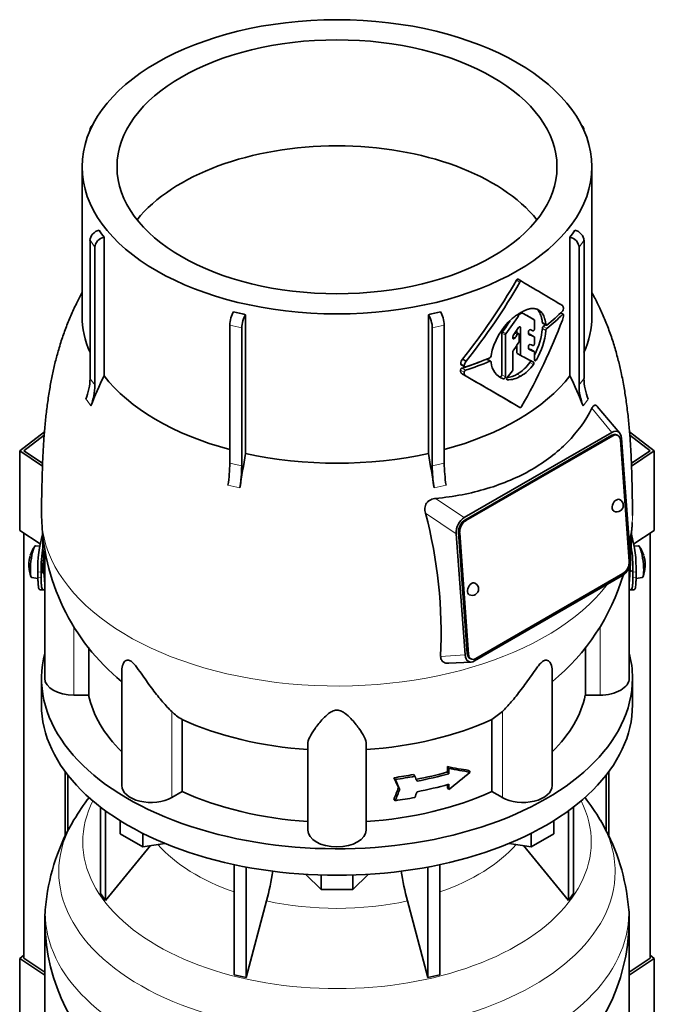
# Model space of a CAD drawing. Header units: millimetres. Extents: x 150 to 758, y -474 to 1143.
# Tile 5 of 12: x 563 to 758, y -221 to 82. Entities that reach past the tile are written whole.
import ezdxf

# ---------------------------------------------------------------- set-up
doc = ezdxf.new("R2010")
doc.units = ezdxf.units.MM
for name, color, linetype in [('LOW_134-1', 7, 'Continuous'), ('M5X8_UNI7687', 7, 'Continuous'), ('VSI134_DIFFUSORE', 7, 'Continuous'), ('VSI134_TERMINALE', 7, 'Continuous'), ('VSI134_TESTATA', 7, 'Continuous')]:
    doc.layers.add(name, color=color, linetype=linetype)

# ---------------------------------------------------------------- blocks, each defined once
blk = doc.blocks.new('SE4')
at = {"layer": 'LOW_134-1', "color": 7, "linetype": 'Continuous', "lineweight": 35}
for p, q in [((563.9, -207.15), (563.9, -76.16)), ((756.75, -207.15), (756.75, -76.16)), ((576.64, -149.68), (576.64, -169.48)), ((577.4, -150.67), (577.4, -167.91)), ((743.25, -150.67), (743.25, -167.91)), ((744, -149.68), (744, -169.47))]:
    blk.add_line(p, q, dxfattribs=at)
at = {"layer": 'M5X8_UNI7687', "color": 7, "linetype": 'Continuous', "lineweight": 35}
for p, q in [((568.82, -80.14), (567.51, -80.02)), ((753.14, -80.02), (751.84, -80.14)), ((569.54, -87.75), (570.1, -87.82)), ((750.55, -87.82), (751.11, -87.75)), ((566.31, -89.8), (568.23, -90.1)), ((752.41, -90.1), (754.34, -89.8))]:
    blk.add_line(p, q, dxfattribs=at)
for centre, start, end in [((575.42, -85.96), 144.9873, 163.3043), ((745.23, -85.96), 16.6957, 35.0127), ((575.42, -85.96), 166.4722, 175.0433), ((745.23, -85.96), 6.0302, 13.5278), ((575.42, -85.96), 182.7249, 201.02), ((745.23, -85.96), 338.98, 357.2751)]:
    blk.add_arc(centre, 10, start, end, dxfattribs=at)
for centre, major_axis, ratio, start_param, end_param in [((566.91, -84.91), (0.6, 4.89), 0.169759, 0.004788, 3.136805), ((753.74, -84.91), (0.6, -4.89), 0.169759, 0.004788, 3.136805), ((575.44, -85.87), (9.78, -2.08), 0.810411, 3.076577, 3.120069), ((745.21, -85.87), (-9.78, -2.08), 0.810411, 3.163117, 3.206609), ((745.24, -86.08), (-9.94, -1.06), 0.589949, 3.053564, 3.168123), ((573.9, -83.96), (-7.36, -5.62), 0.747167, 5.690056, 5.839748), ((575.41, -86.08), (9.94, -1.06), 0.589949, 3.152961, 3.229621), ((746.75, -83.96), (7.36, -5.62), 0.747167, 0.443437, 0.593129)]:
    blk.add_ellipse(centre, major_axis=major_axis, ratio=ratio, start_param=start_param, end_param=end_param, dxfattribs=at)
at = {"layer": 'VSI134_DIFFUSORE', "color": 7, "linetype": 'Continuous', "lineweight": 35}
for p, q in [((569.32, -120.87), (569.32, -129.03)), ((751.32, -129.03), (751.32, -120.87)), ((587.5, -160.54), (587.5, -187.21)), ((733.15, -160.54), (733.15, -187.21)), ((589.03, -161.68), (589.03, -189.35)), ((731.62, -161.68), (731.62, -189.35)), ((593.57, -168.79), (593.57, -164.74)), ((727.08, -168.79), (727.08, -164.74)), ((600.51, -172.8), (593.57, -168.79)), ((600.51, -172.8), (600.51, -168.63)), ((720.14, -172.8), (720.14, -168.63)), ((727.08, -168.79), (720.14, -172.8)), ((589.03, -189.35), (602.89, -172.43)), ((607.33, -171.75), (600.51, -172.8)), ((720.14, -172.8), (713.32, -171.75)), ((717.76, -172.43), (731.62, -189.35)), ((628.63, -178.28), (628.63, -212.21)), ((692.02, -178.28), (692.02, -212.21)), ((632.32, -179.02), (632.32, -213.09)), ((655.42, -185.93), (650.77, -181.28)), ((655.42, -185.93), (655.42, -181.5)), ((669.88, -181.28), (665.23, -185.93)), ((665.23, -185.93), (665.23, -181.5)), ((688.33, -179.02), (688.33, -213.09)), ((587.5, -187.21), (589.03, -189.35)), ((665.23, -185.93), (655.42, -185.93)), ((731.62, -189.35), (733.15, -187.21)), ((632.32, -213.09), (638.6, -189.48)), ((682.05, -189.48), (688.33, -213.09)), ((570.32, -196.21), (570.32, -239.26)), ((750.32, -239.26), (750.32, -196.21)), ((628.63, -212.21), (632.32, -213.09)), ((688.33, -213.09), (692.02, -212.21))]:
    blk.add_line(p, q, dxfattribs=at)
for centre, radius, start, end in [((639.27, -200.19), 69.78, 142.2923, 149.2585), ((681.33, -200.26), 69.87, 30.6889, 37.7037), ((633.57, -197.04), 63.28, 149.0823, 173.3828), ((687.33, -196.89), 62.99, 6.4985, 30.8284), ((548.75, -165.16), 93.08, 344.857, 350.692), ((770.58, -165.37), 91.75, 189.3615, 195.2315), ((608.03, -195.29), 37.7, 171.5502, 181.4406), ((712.6, -195.05), 37.71, 358.2339, 8.0869), ((631.65, -194.98), 61.32, 181.1712, 232.0908), ((688.97, -195), 61.33, 307.9533, 358.8642)]:
    blk.add_arc(centre, radius, start, end, dxfattribs=at)
for centre, major_axis, start_param, end_param in [((660.32, -120.87), (91, 0), 2.993207, 6.283185), ((660.32, -120.87), (91, 0), 0, 0.148386), ((660.32, -129.03), (-91, 0), 0, 3.141593)]:
    blk.add_ellipse(centre, major_axis=major_axis, ratio=0.57735, start_param=start_param, end_param=end_param, dxfattribs=at)
at = {"layer": 'VSI134_DIFFUSORE', "color": 4, "linetype": 'Continuous', "lineweight": 9}
for centre, major_axis, start_param, end_param in [((660.32, -171.29), (-78.3, 0), 0, 3.425204), ((660.32, -171.29), (-78.3, 0), 5.999574, 6.283185), ((660.32, -180.49), (85.67, 0), 2.813468, 6.283185), ((660.32, -180.49), (85.67, 0), 0, 0.327057), ((660.32, -156.18), (-61.63, 0), 0.463231, 1.030574), ((660.32, -156.18), (61.63, 0), 5.252612, 5.819954), ((660.32, -193.24), (-89.83, 0), 0, 3.208812), ((660.32, -193.24), (-89.83, 0), 6.215923, 6.283185), ((660.32, -156.18), (-61.63, 0), 1.210556, 1.931037)]:
    blk.add_ellipse(centre, major_axis=major_axis, ratio=0.57735, start_param=start_param, end_param=end_param, dxfattribs=at)
at = {"layer": 'VSI134_TERMINALE', "color": 7, "linetype": 'Continuous', "lineweight": 35}
for p, q in [((562.61, -50.81), (570.23, -44.98)), ((750.42, -44.98), (758.04, -50.81)), ((570.15, -45.99), (563.9, -50.79)), ((756.75, -50.79), (750.49, -45.99)), ((569.62, -55.47), (562.61, -50.81)), ((562.61, -75.31), (562.61, -50.81)), ((563.9, -50.79), (569.65, -54.61)), ((750.99, -54.61), (756.75, -50.79)), ((758.04, -50.81), (751.02, -55.47)), ((758.04, -75.31), (758.04, -50.81)), ((568.9, -79.49), (562.61, -75.31)), ((758.04, -75.31), (751.72, -79.5)), ((568.22, -89.74), (568.22, -88.11)), ((569.21, -89.82), (569.21, -88.19)), ((751.43, -89.82), (751.43, -88.19)), ((752.42, -89.74), (752.42, -88.11)), ((568.83, -93.57), (569.82, -93.65)), ((750.83, -93.65), (751.82, -93.57)), ((563.9, -206.19), (562.61, -207.17)), ((758.04, -207.17), (756.75, -206.19)), ((562.61, -207.17), (570.32, -212.3)), ((562.61, -207.17), (562.61, -234.73)), ((570.32, -211.42), (563.9, -207.15)), ((756.75, -207.15), (750.32, -211.42)), ((750.32, -212.3), (758.04, -207.17)), ((758.04, -207.17), (758.04, -234.73))]:
    blk.add_line(p, q, dxfattribs=at)
at = {"layer": 'VSI134_TERMINALE', "color": 4, "linetype": 'Continuous', "lineweight": 9}
for p, q in [((568.22, -88.11), (569.21, -88.19)), ((569.21, -89.82), (568.22, -89.74)), ((570.11, -88.04), (569.71, -88)), ((750.93, -88), (750.54, -88.04)), ((751.43, -88.19), (752.42, -88.11)), ((752.42, -89.74), (751.43, -89.82))]:
    blk.add_line(p, q, dxfattribs=at)
at = {"layer": 'VSI134_TERMINALE', "color": 7, "linetype": 'Continuous', "lineweight": 35}
for centre, radius, start, end in [((605.27, -86.76), 37.07, 163.6863, 182.0785), ((713.81, -86.97), 38.63, 358.3189, 15.7425), ((607.65, -87.05), 38.45, 169.9524, 181.7029), ((714.56, -86.83), 36.9, 357.8966, 10.16)]:
    blk.add_arc(centre, radius, start, end, dxfattribs=at)
for points, knots in [([(569.93, -84.39), (569.9, -84.61), (569.86, -84.84), (569.73, -85.84), (569.68, -86.66), (569.68, -87.94), (569.73, -88.4), (569.85, -88.56), (569.87, -88.58), (569.9, -88.58)], [0.1732105, 0.1732105, 0.1732105, 0.1732105, 0.25, 0.25, 0.5, 0.5, 0.75, 0.75, 0.80182, 0.80182, 0.80182, 0.80182]), ([(568.82, -93.57), (568.75, -93.57), (568.68, -93.52), (568.56, -93.33), (568.5, -93.18), (568.42, -92.86), (568.4, -92.73), (568.36, -92.47), (568.32, -92.18), (568.29, -91.84), (568.27, -91.48), (568.26, -91.29), (568.23, -90.67), (568.22, -90.23), (568.22, -89.74)], [0.3962895, 0.3962895, 0.3962895, 0.3962895, 0.5, 0.5, 0.625, 0.625, 0.6875, 0.6875, 0.75, 0.8125, 0.8125, 0.875, 0.875, 1, 1, 1, 1]), ([(569.21, -89.82), (569.21, -90.31), (569.22, -90.75), (569.25, -91.36), (569.26, -91.55), (569.28, -91.91), (569.29, -92.09), (569.34, -92.56), (569.39, -92.82), (569.49, -93.25), (569.55, -93.41), (569.69, -93.62), (569.77, -93.66), (569.9, -93.65), (569.95, -93.63), (570.05, -93.56), (570.15, -93.46), (570.26, -93.32), (570.31, -93.23)], [0, 0, 0, 0, 0.125, 0.125, 0.1875, 0.1875, 0.25, 0.25, 0.375, 0.375, 0.5, 0.5, 0.625, 0.625, 0.6875, 0.6875, 0.75, 0.8096651, 0.8096651, 0.8096651, 0.8096651]), ([(750.33, -93.23), (750.39, -93.31), (750.44, -93.39), (750.6, -93.57), (750.7, -93.64), (750.88, -93.66), (750.96, -93.62), (751.1, -93.41), (751.16, -93.26), (751.24, -92.94), (751.26, -92.81), (751.3, -92.55), (751.34, -92.26), (751.37, -91.92), (751.39, -91.56), (751.4, -91.37), (751.43, -90.75), (751.43, -90.31), (751.43, -89.82)], [0.189779, 0.189779, 0.189779, 0.189779, 0.25, 0.25, 0.375, 0.375, 0.5, 0.5, 0.625, 0.625, 0.6875, 0.6875, 0.75, 0.8125, 0.8125, 0.875, 0.875, 1, 1, 1, 1]), ([(752.42, -89.74), (752.42, -90.23), (752.42, -90.67), (752.39, -91.28), (752.38, -91.47), (752.36, -91.83), (752.34, -92.01), (752.29, -92.48), (752.25, -92.74), (752.15, -93.17), (752.09, -93.33), (751.96, -93.52), (751.9, -93.57), (751.82, -93.57)], [0, 0, 0, 0, 0.125, 0.125, 0.1875, 0.1875, 0.25, 0.25, 0.375, 0.375, 0.5, 0.5, 0.6059848, 0.6059848, 0.6059848, 0.6059848])]:
    blk.add_open_spline(points, degree=3, knots=knots, dxfattribs=at)
at = {"layer": 'VSI134_TESTATA', "color": 7, "linetype": 'Continuous', "lineweight": 35}
for p, q in [((585.21, 49.87), (584.6, 49.02)), ((736.05, 49.02), (735.44, 49.87)), ((584.26, 47.94), (584.26, 47.92)), ((736.39, 47.92), (736.39, 47.94)), ((581.82, 36.71), (581.82, -9.29)), ((738.82, -9.29), (738.82, 36.71)), ((584.26, -28.49), (584.26, 14.06)), ((588.59, 15.04), (588.59, -27.7)), ((732.06, -27.7), (732.06, 15.04)), ((736.39, 14.06), (736.39, -28.49)), ((585.79, 11.93), (585.79, -30.62)), ((734.85, -30.62), (734.85, 11.93)), ((717.14, 1.46), (716.08, 2.07)), ((632.14, -8.85), (632.14, -51.59)), ((688.51, -51.59), (688.51, -8.85)), ((730.01, -8.66), (729.27, -8.23)), ((627.29, -54.58), (627.29, -12.03)), ((693.36, -12.03), (693.36, -54.58)), ((721.09, -10.41), (720.03, -9.79)), ((721.19, -13.12), (721.19, -10.63)), ((723.65, -11.47), (724.73, -12.09)), ((630.98, -12.92), (630.98, -55.46)), ((689.66, -55.46), (689.66, -12.92)), ((711.12, -14.51), (711.12, -27.37)), ((712.19, -27.99), (712.19, -15.13)), ((716.29, -14.76), (715.32, -14.2)), ((715.75, -13.56), (715.75, -14.45)), ((716.4, -17.1), (716.4, -14.99)), ((716.81, -21.22), (716.81, -12.81)), ((719.29, -14.7), (719.29, -14.12)), ((721.09, -15.65), (720.03, -15.03)), ((714.49, -16.04), (714.49, -15.62)), ((721.19, -17.68), (721.19, -15.87)), ((714.49, -25.76), (714.49, -20.22)), ((715.75, -18.24), (715.75, -20.61)), ((715.85, -20.84), (716.91, -21.45)), ((719.29, -19.24), (719.29, -18.67)), ((721.09, -20.22), (720.03, -19.61)), ((721.19, -22.82), (721.19, -20.45)), ((698.97, -22.54), (700.07, -23.18)), ((707.64, -23.22), (706.56, -22.6)), ((707.76, -21.43), (707.76, -21.62)), ((707.76, -23.44), (707.76, -23.61)), ((698.54, -24.28), (699.64, -24.91)), ((698.98, -27.15), (700.08, -27.79)), ((747.38, -45.31), (740.48, -37.1)), ((699.49, -71.38), (745, -45.1)), ((744.94, -46.02), (699.68, -72.14)), ((745.29, -46.18), (700.03, -72.31)), ((746.76, -46.02), (746.41, -45.85)), ((750.31, -84.86), (747.6, -47.51)), ((747.95, -46.94), (750.66, -84.29)), ((699.75, -113.68), (697.04, -76.34)), ((697.75, -75.92), (700.46, -113.27)), ((698.1, -76.08), (700.81, -113.44)), ((570.32, -81.69), (570.32, -120.87)), ((750.32, -120.87), (750.32, -86.53)), ((748.21, -89.25), (702.7, -115.52)), ((703.12, -114.76), (748.37, -88.63)), ((583.85, -126.07), (583.85, -111.36)), ((736.8, -111.3), (736.8, -126.07)), ((701.29, -114.75), (701.64, -114.92)), ((694.79, -116.26), (701.62, -115.87)), ((594.05, -118.43), (594.05, -153.94)), ((726.6, -153.94), (726.6, -118.42)), ((583.85, -126.07), (579.32, -126.07)), ((741.32, -126.07), (736.8, -126.07)), ((711.24, -131.1), (708.03, -133.57)), ((612.61, -155.76), (612.61, -133.57)), ((708.03, -133.57), (708.03, -155.76)), ((651.32, -167.63), (651.32, -141.12)), ((669.32, -167.63), (669.32, -141.12)), ((694.35, -149.73), (694.35, -148.09)), ((694.35, -148.09), (694.73, -148.63)), ((694.73, -148.63), (694.73, -150.26)), ((677.85, -151.5), (678.24, -152.04)), ((683.92, -150.53), (684.3, -151.07)), ((694.35, -149.73), (694.73, -150.26)), ((700.95, -149.25), (701.34, -149.79)), ((679.28, -154.57), (679.67, -155.11)), ((694.35, -154.63), (694.35, -153.64)), ((694.35, -154.63), (694.73, -155.16)), ((694.73, -153.53), (694.73, -155.16)), ((612.61, -155.76), (609.41, -157.61)), ((711.24, -157.61), (708.03, -155.76)), ((677.85, -158.03), (678.24, -158.58))]:
    blk.add_line(p, q, dxfattribs=at)
at = {"layer": 'VSI134_TESTATA', "color": 4, "linetype": 'Continuous', "lineweight": 9}
for p, q in [((585.79, 11.93), (584.26, 14.06)), ((736.39, 14.06), (734.85, 11.93)), ((716.64, 1.17), (715.58, 1.78)), ((716.35, -8.95), (716.05, -8.77)), ((716.58, -8.72), (716.32, -8.58)), ((717.19, -8.37), (716.93, -8.22)), ((717.44, -8.34), (717.09, -8.14)), ((729.83, -8.72), (729.16, -8.34)), ((630.98, -12.92), (627.29, -12.03)), ((693.36, -12.03), (689.66, -12.92)), ((721.09, -10.41), (720.03, -9.79)), ((724.64, -11.92), (723.57, -11.3)), ((712.19, -15.13), (711.12, -14.51)), ((712.32, -14.74), (711.26, -14.13)), ((715.81, -15), (715.08, -14.57)), ((716.46, -12.61), (716.81, -12.81)), ((721.08, -15.64), (720.01, -15.02)), ((724.64, -13.68), (723.57, -13.06)), ((724.94, -13.08), (723.86, -12.46)), ((714.49, -15.7), (715.09, -16.05)), ((716.81, -21.22), (715.75, -20.61)), ((721.08, -20.22), (720.02, -19.6)), ((699.51, -24.62), (698.41, -23.98)), ((707.35, -23.22), (706.29, -22.61)), ((719.75, -23.57), (720.81, -24.19)), ((721.19, -22.48), (721.71, -22.78)), ((699.47, -26.55), (698.37, -25.92)), ((699.92, -25.99), (698.82, -25.35)), ((715.83, -27.15), (716.89, -27.77)), ((710.5, -27.99), (711.57, -28.61)), ((711.12, -27.37), (712.19, -27.99)), ((712.6, -28.81), (712.73, -28.88)), ((583.34, -35.32), (582.96, -34.83)), ((583.34, -35.32), (584.49, -36.96)), ((736.53, -36.39), (736.15, -36.96)), ((736.53, -36.39), (737.69, -34.83)), ((738.78, -37.69), (745, -45.1)), ((745.29, -46.18), (744.94, -46.02)), ((627.66, -61.54), (626.75, -61.36)), ((627.66, -61.54), (630.44, -62.24)), ((691.12, -61.98), (690.2, -62.24)), ((691.12, -61.98), (693.9, -61.36)), ((699.49, -71.38), (690.69, -65.46)), ((697.04, -76.34), (687.56, -69.96)), ((700.03, -72.31), (699.68, -72.14)), ((698.1, -76.08), (697.75, -75.92)), ((570.26, -90.73), (570.32, -90.74)), ((750.32, -90.74), (750.39, -90.73)), ((579.32, -126.07), (579.32, -104.93)), ((741.32, -126.07), (741.32, -104.93)), ((692.23, -114.11), (699.75, -113.68)), ((700.81, -113.44), (700.46, -113.27)), ((609.41, -157.61), (609.41, -131.1)), ((711.24, -157.61), (711.24, -131.1))]:
    blk.add_line(p, q, dxfattribs=at)
at = {"layer": 'VSI134_TESTATA', "color": 7, "linetype": 'Continuous', "lineweight": 35}
for centre, radius, start, end in [((619.22, 38.63), 38.66, 213.7109, 217.6034), ((701.43, 38.63), 38.66, 322.3966, 326.2891), ((549.12, 97.64), 192.09, 321.2685, 330.0618), ((546.97, 98.87), 195.79, 321.4403, 330.0659), ((729.63, -6.21), 0.189, 48.4238, 58.9517), ((657.71, 106.22), 117.87, 255.627, 257.474), ((662.94, 106.22), 117.87, 282.526, 284.373), ((716.94, -9.32), 0.701, 121.3426, 147.4783), ((717.34, -8.57), 0.25, 66.4547, 125.8549), ((724.23, -8.51), 5.86, 340.0202, 355.9303), ((729.03, -7), 1.05, 319.4362, 2.2381), ((727.74, -25.27), 20.34, 131.4374, 169.1268), ((711.8, -14.54), 0.683, 142.6702, 177.4199), ((712.87, -15.16), 0.685, 142.728, 177.4247), ((701.75, -11.09), 21.91, 332.7074, 354.8481), ((702.88, -11.7), 21.85, 329.5363, 354.8235), ((724.49, -13.15), 0.93, 132.5622, 174.2913), ((725.56, -13.77), 0.927, 132.3786, 174.2656), ((715.2, -15.65), 0.71, 144.7473, 177.5843), ((715.65, -17.07), 0.742, 324.5379, 357.5626), ((715.21, -20.25), 0.719, 143.3889, 177.4377), ((701.14, -24.21), 2.74, 142.4032, 175.1746), ((702.27, -24.86), 2.77, 142.6885, 175.0994), ((707.06, -21.54), 0.701, 294.3064, 353.4391), ((713.49, -23.2), 5.74, 184.0787, 250.4321), ((709.5, -16.31), 12.56, 300.2581, 324.6507), ((710.56, -16.9), 12.58, 300.2436, 324.5986), ((699.01, -25.97), 0.65, 107.3621, 174.8958), ((700.12, -26.61), 0.652, 107.6582, 174.966), ((712.03, -21.3), 6.98, 274.5485, 302.9777), ((713.76, -25.72), 0.729, 320.6246, 357.2202), ((567.29, -28.31), 16.97, 337.4174, 359.3951), ((785.98, -120.48), 218.11, 154.8225, 157.4837), ((-423.26, -1971.4), 2244.89, 59.51557, 59.98783), ((-423.78, -1974.73), 2248.03, 59.51593, 60.00441), ((713.11, -21.97), 6.92, 266.8484, 303.1454), ((534.67, -120.48), 218.11, 22.5163, 25.1775), ((753.35, -28.31), 16.97, 180.6049, 202.5826), ((568.82, -30.44), 16.97, 337.4174, 359.3951), ((751.82, -30.44), 16.97, 180.6049, 202.5826), ((580.17, -54.25), 47.12, 351.3197, 359.5934), ((1258.66, -156.84), 635.3, 170.4635, 171.43609), ((61.99, -156.84), 635.3, 8.56391, 9.5365), ((740.48, -54.25), 47.12, 180.4066, 188.6803), ((583.86, -55.13), 47.12, 351.3197, 359.5934), ((736.78, -55.13), 47.12, 180.4066, 188.6803), ((746.48, -67.61), 2, 0, 64.5303), ((746.48, -67.61), 2, 244.5303, 0), ((636.74, -69.77), 67.4, 180.8107, 230.6257), ((547.51, -107.11), 144.9, 357.233, 14.8561), ((683.85, -69.71), 67.47, 350.3009, 357.3029), ((683.85, -69.71), 67.47, 309.3848, 343.5098), ((701.93, -93.33), 2, 244.5303, 0), ((701.93, -93.33), 2, 0, 64.5303), ((621.07, -119.28), 16.6, 225.4083, 239.3884)]:
    blk.add_arc(centre, radius, start, end, dxfattribs=at)
at = {"layer": 'VSI134_TESTATA', "color": 4, "linetype": 'Continuous', "lineweight": 9}
for centre, radius, start, end in [((555.48, -50.75), 36.39, 33.5892, 37.725), ((765.17, -50.75), 36.39, 142.275, 146.4108), ((618.52, -99.42), 45.69, 74.1676, 78.9335), ((702.13, -99.42), 45.69, 101.0665, 105.8324)]:
    blk.add_arc(centre, radius, start, end, dxfattribs=at)
at = {"layer": 'VSI134_TESTATA', "color": 7, "linetype": 'Continuous', "lineweight": 35}
for major_axis in [(78.5, 0), (67.74, 0)]:
    blk.add_ellipse((660.32, 36.71), major_axis=major_axis, ratio=0.57735, dxfattribs=at)
for centre, major_axis, ratio, start_param, end_param in [((587.03, 47.28), (2.44, -1.75), 0.754344, 2.912261, 3.637652), ((733.61, 47.28), (-2.44, -1.75), 0.754344, 2.645534, 3.370925), ((660.32, 4.05), (67.74, 0), 0.57735, 0.430765, 2.710827), ((587.03, 14.72), (-2.44, -1.75), 0.754344, 4.207836, 5.787126), ((733.61, 14.72), (-2.44, 1.75), 0.754344, 3.637652, 5.216942), ((588.56, 12.59), (2.44, 1.75), 0.754344, 1.066243, 2.645534), ((732.08, 12.59), (2.44, -1.75), 0.754344, 0.496059, 2.075349), ((660.32, 34.26), (80, -46.83), 0.005973, 0.523921, 0.784455), ((628.44, -10.43), (-0.7, -2.92), 0.31246, 3.786362, 5.365653), ((632.13, -11.32), (0.7, 2.92), 0.31246, 0.64477, 2.22406), ((688.52, -11.32), (0.7, -2.92), 0.31246, 0.917533, 2.496823), ((692.21, -10.43), (-0.7, 2.92), 0.31246, 4.059125, 5.638416), ((660.32, 24.53), (-59.79, -84.34), 0.630164, 1.551795, 1.620079), ((660.32, 24.12), (80, 0), 0.57735, -0.790935, -0.780102), ((660.32, 24.62), (78.5, -44.84), 0.004672, -0.75927, -0.703933), ((660.32, 24.62), (80, -45.69), 0.004672, -0.773039, -0.705414), ((660.32, 15.19), (80, 0), 0.57735, -0.630598, -0.518021), ((660.32, 14.16), (80, -0.05), 0.576906, -0.63021, -0.517581), ((660.32, -9.29), (78.5, 0), 0.57735, 3.141593, 3.391494), ((660.32, 24.53), (58.67, 82.76), 0.630164, 4.691898, 4.733091), ((660.32, -4.93), (56.38, 99), 0.573353, 4.713426, 4.974273), ((660.32, 14.16), (78.5, -0.05), 0.576906, -0.627228, -0.613459), ((660.32, -9.29), (-78.5, 0), 0.57735, 2.891692, 3.141593), ((619.53, 44.41), (84.79, 108.49), 0.813815, 4.796406, 4.817449), ((624.9, 39.7), (86.01, 97.61), 0.811036, -1.433588, -1.423742), ((618.21, 43.12), (122.16, -64.34), 0.054855, -0.567828, -0.557381), ((617.39, 43.59), (124.51, -65.57), 0.054855, -0.582253, -0.558494), ((617.44, 45.22), (124.46, -65.52), 0.055137, -0.576041, -0.56471), ((625.72, 36.07), (86.16, 95.92), 0.810489, -1.432045, -1.409969), ((615.97, 41.58), (125.98, -67.1), 0.048322, -0.576058, -0.564869), ((616.41, 39.67), (124.01, -66.26), 0.046433, -0.567944, -0.557578), ((615.57, 40.16), (126.4, -67.54), 0.046433, -0.582298, -0.558682), ((660.32, 14.15), (78.5, 0), 0.57735, -1.058237, -0.967486), ((660.32, 14.15), (80, 0), 0.57735, -1.052994, -0.942461), ((660.32, 15.19), (80, 0), 0.57735, -1.05245, -0.942461), ((660.32, 11.22), (79.99, -43.94), 0.021828, -0.772923, -0.700364), ((635.48, 24.15), (87.22, 75.16), 0.800393, -1.357861, -1.335212), ((660.32, -9.29), (-78.5, 0), 0.57735, 0.41818, 1.136418), ((660.32, -9.29), (78.5, 0), 0.57735, 5.146767, 5.865006), ((745.1, -48.81), (-1.7, -3.94), 0.585917, 2.297572, 3.808941), ((745.12, -48.56), (-1.29, -2.71), 0.625473, 3.141593, 3.879379), ((745.47, -48.73), (-1.29, -2.71), 0.625473, 2.308583, 3.879379), ((660.32, -9.29), (-78.5, 0), 0.57735, 1.203578, 1.938015), ((746.48, -67.61), (0.86, 1.81), 0.625473, 0, 3.141593), ((699.93, -74.89), (-1.52, -3.76), 0.658311, 3.841252, 5.352621), ((699.87, -74.69), (1.29, 2.71), 0.625473, 0.737787, 2.308583), ((700.22, -74.86), (1.29, 2.71), 0.625473, 0.737787, 2.308583), ((660.32, -116.51), (-27.25, 225.93), 0.384309, 1.348605, 1.410262), ((660.32, -116.51), (27.25, 225.93), 0.384309, -1.410262, -1.346211), ((747.78, -85.73), (1.52, 3.76), 0.658311, 3.841252, 5.35262), ((748.19, -86.08), (-1.29, -2.71), 0.625473, 0.737787, 2.308583), ((701.93, -93.33), (0.86, 1.81), 0.625473, 0, 3.141593), ((702.61, -111.81), (1.7, 3.94), 0.585917, 2.297573, 3.808941), ((702.58, -112.05), (1.29, 2.71), 0.625473, 2.308583, 3.141593), ((702.93, -112.21), (1.29, 2.71), 0.625473, 2.308583, 3.879379), ((579.32, -120.87), (9, 0), 0.57735, 3.141593, 4.712389), ((741.32, -120.87), (-9, 0), 0.57735, 1.570796, 3.141593), ((660.32, -120.87), (-77, 0), 0.57735, 0.117151, 0.534109), ((660.32, -120.87), (77, 0), 0.57735, 5.749077, 6.166034), ((660.32, -98.67), (-77, 0), 0.57735, 0.902549, 1.453645), ((660.32, -98.67), (77, 0), 0.57735, 4.82954, 5.380636), ((660.32, -106.04), (76.01, -35.64), 0.345529, -0.95251, -0.854431), ((660.32, -106.04), (77, -36.1), 0.345529, -0.953344, -0.85654), ((660.32, -108.21), (77, 0), 0.57735, -1.341157, -1.259355), ((445.46, 163.41), (312, -556.34), 0.096151, 0.909542, 0.916225), ((660.32, -108.21), (78, 0), 0.57735, -1.339048, -1.258311), ((436.92, 189.18), (323.67, -577.15), 0.09615, 0.884303, 0.887521), ((660.32, -109.85), (77, 0), 0.57735, -1.249874, -1.113116), ((660.32, -109.85), (78, 0), 0.57735, -1.248952, -1.113951), ((660.32, -116.92), (72.18, 51.03), 0.579238, 4.780548, 4.877352), ((603.05, -153.94), (9, 0), 0.57735, 3.141593, 5.497787), ((445.47, 211.86), (-52.46, -635.69), 0.491081, 0.99085, 0.997533), ((442.48, 167.56), (316.31, -564.02), 0.096151, 0.908896, 0.915487), ((660.32, -113.11), (78, 0), 0.57735, -1.248952, -1.113951), ((717.6, -153.94), (-9, 0), 0.57735, 0.785398, 3.141593), ((660.32, -120.87), (-77, 0), 0.57735, 0.902549, 1.453645), ((660.32, -120.87), (77, 0), 0.57735, 4.82954, 5.380636), ((442.48, 216.04), (-53.18, -644.47), 0.491081, 0.991587, 0.998179), ((660.32, -114.75), (78, 0), 0.57735, -1.339048, -1.258311), ((436.89, 210.6), (-54.41, -659.53), 0.49109, 1.019542, 1.02276), ((660.32, -167.63), (9, 0), 0.57735, 3.141593, 6.283185)]:
    blk.add_ellipse(centre, major_axis=major_axis, ratio=ratio, start_param=start_param, end_param=end_param, dxfattribs=at)
at = {"layer": 'VSI134_TESTATA', "color": 4, "linetype": 'Continuous', "lineweight": 9}
for start_param, end_param in [(0.00005, 2.726381), (2.988518, 3.141269)]:
    blk.add_ellipse((660.32, -70.72), major_axis=(-91, 0), ratio=0.57735, start_param=start_param, end_param=end_param, dxfattribs=at)
at = {"layer": 'VSI134_TESTATA', "color": 7, "linetype": 'Continuous', "lineweight": 35}
for points, knots in [([(715.58, 1.78), (715.65, 1.89), (715.74, 1.99), (715.92, 2.1), (716.02, 2.11), (716.08, 2.07)], [0, 0, 0, 0, 0.5, 0.5, 1, 1, 1, 1]), ([(717.14, 1.46), (717.08, 1.5), (716.98, 1.49), (716.8, 1.38), (716.71, 1.28), (716.64, 1.17)], [0, 0, 0, 0, 0.5, 0.5, 1, 1, 1, 1]), ([(581.82, -2.03), (581.8, -2.07), (581.36, -2.9), (580.31, -4.94), (578.74, -8.23), (577.14, -12.03), (575.7, -15.98), (574.47, -19.93), (573.44, -23.86), (572.57, -27.73), (571.8, -31.85), (571.15, -36.15), (570.61, -40.64), (570.19, -45.15), (569.87, -49.84), (569.65, -54.31), (569.52, -58.48), (569.44, -62.19), (569.38, -65.17), (569.34, -67.91), (569.32, -69.68), (569.32, -70.6), (569.32, -70.72)], [0.115928, 0.115928, 0.115928, 0.115928, 0.1177981, 0.1496888, 0.1981921, 0.247684, 0.2965955, 0.3478549, 0.3948148, 0.4415072, 0.4904176, 0.5462186, 0.6004319, 0.6583857, 0.7170843, 0.7821142, 0.8330426, 0.8820715, 0.9336056, 0.9635346, 0.9957486, 1, 1, 1, 1]), ([(751.32, -70.74), (751.32, -70.09), (751.32, -68.73), (751.29, -66.49), (751.25, -64.25), (751.2, -61.49), (751.12, -58.12), (750.98, -53.97), (750.76, -49.61), (750.45, -45.11), (750.02, -40.46), (749.47, -35.9), (748.75, -31.26), (747.93, -27), (746.95, -22.8), (745.84, -18.76), (744.49, -14.64), (742.96, -10.68), (741.31, -6.94), (739.91, -4.1), (739.08, -2.5), (738.83, -2.03)], [0, 0, 0, 0, 0.0222759, 0.0553196, 0.0868163, 0.1206928, 0.1723291, 0.2247942, 0.2840285, 0.3426563, 0.3991578, 0.4601086, 0.5129674, 0.5705514, 0.6165686, 0.6679017, 0.7195537, 0.7707318, 0.8193974, 0.8648021, 0.883953, 0.883953, 0.883953, 0.883953]), ([(729.76, -6.07), (729.78, -6.08), (729.81, -6.11), (729.85, -6.17), (729.89, -6.23), (729.92, -6.3), (729.96, -6.37), (729.98, -6.46), (730.01, -6.55), (730.03, -6.64), (730.05, -6.74), (730.07, -6.85), (730.08, -6.92), (730.08, -6.96)], [0, 0, 0, 0, 0.08878, 0.177923, 0.267524, 0.357639, 0.448281, 0.53943, 0.631034, 0.723011, 0.815254, 0.907634, 1, 1, 1, 1]), ([(721.24, -7), (721.19, -6.99), (721.09, -6.96), (720.94, -6.94), (720.79, -6.93), (720.63, -6.93), (720.48, -6.93), (720.32, -6.94), (720.17, -6.95), (720.01, -6.97), (719.86, -7), (719.71, -7.03), (719.56, -7.07), (719.41, -7.1), (719.26, -7.15), (719.11, -7.19), (718.97, -7.24), (718.83, -7.29), (718.69, -7.34), (718.55, -7.39), (718.3, -7.5), (717.93, -7.66), (717.43, -7.92), (716.91, -8.2), (716.39, -8.51), (715.87, -8.85), (715.34, -9.22), (714.81, -9.6), (714.46, -9.88), (714.28, -10.02)], [0, 0, 0, 0, 0.027225, 0.053963, 0.080229, 0.106036, 0.131393, 0.156305, 0.180776, 0.20481, 0.228406, 0.251563, 0.274281, 0.296556, 0.318385, 0.339764, 0.36069, 0.381158, 0.401163, 0.420702, 0.439769, 0.508178, 0.577363, 0.647201, 0.717542, 0.788205, 0.858988, 0.929667, 1, 1, 1, 1]), ([(724.64, -11.92), (724.63, -11.82), (724.61, -11.63), (724.57, -11.34), (724.52, -11.06), (724.47, -10.78), (724.41, -10.51), (724.34, -10.24), (724.21, -9.8), (723.98, -9.19), (723.62, -8.53), (723.15, -7.96), (722.7, -7.58), (722.28, -7.34), (721.96, -7.19), (721.61, -7.07), (721.37, -7.02), (721.24, -7)], [0, 0, 0, 0, 0.036046, 0.07226, 0.108651, 0.145226, 0.181995, 0.21897, 0.256164, 0.374824, 0.50166, 0.611779, 0.746751, 0.808863, 0.871706, 0.935274, 1, 1, 1, 1]), ([(721.87, -7.17), (721.95, -7.24), (722.19, -7.47), (722.57, -7.94), (722.94, -8.63), (723.18, -9.3), (723.34, -9.87), (723.44, -10.33), (723.51, -10.8), (723.55, -11.14), (723.57, -11.3)], [0.3320997, 0.3320997, 0.3320997, 0.3320997, 0.389092, 0.5058891, 0.633698, 0.7533976, 0.8158474, 0.8777312, 0.9391014, 1, 1, 1, 1]), ([(730.08, -8.93), (730.09, -8.8), (730.07, -8.7), (729.97, -8.63), (729.9, -8.65), (729.83, -8.72)], [0, 0, 0, 0, 0.5, 0.5, 1, 1, 1, 1]), ([(724.64, -11.92), (724.65, -12.01), (724.69, -12.08), (724.79, -12.12), (724.87, -12.1), (724.94, -12.05)], [0, 0, 0, 0, 0.5, 0.5, 1, 1, 1, 1]), ([(716.4, -14.99), (716.4, -14.91), (716.38, -14.85), (716.31, -14.76), (716.25, -14.74), (716.13, -14.74), (716.07, -14.76), (715.93, -14.85), (715.87, -14.92), (715.81, -15)], [0, 0, 0, 0, 0.25, 0.25, 0.5, 0.5, 0.75, 0.75, 1, 1, 1, 1]), ([(716.22, -12.83), (716.28, -12.75), (716.34, -12.68), (716.47, -12.59), (716.54, -12.56), (716.66, -12.55), (716.72, -12.58), (716.79, -12.67), (716.81, -12.73), (716.81, -12.81)], [0, 0, 0, 0, 0.25, 0.25, 0.5, 0.5, 0.75, 0.75, 1, 1, 1, 1]), ([(719.29, -14.12), (719.29, -14.04), (719.31, -13.95), (719.38, -13.78), (719.43, -13.69), (719.55, -13.56), (719.62, -13.5), (719.74, -13.44), (719.8, -13.44), (719.85, -13.46)], [0, 0, 0, 0, 0.25, 0.25, 0.5, 0.5, 0.75, 0.75, 1, 1, 1, 1]), ([(720.65, -13.79), (720.69, -13.81), (720.75, -13.81), (720.88, -13.75), (720.94, -13.69), (721.05, -13.55), (721.1, -13.47), (721.17, -13.29), (721.19, -13.2), (721.19, -13.12)], [0, 0, 0, 0, 0.25, 0.25, 0.5, 0.5, 0.75, 0.75, 1, 1, 1, 1]), ([(715.09, -16.05), (715.03, -16.12), (714.97, -16.19), (714.83, -16.28), (714.76, -16.3), (714.64, -16.3), (714.59, -16.28), (714.51, -16.19), (714.49, -16.12), (714.49, -16.04)], [0, 0, 0, 0, 0.25, 0.25, 0.5, 0.5, 0.75, 0.75, 1, 1, 1, 1]), ([(719.29, -18.67), (719.29, -18.59), (719.31, -18.5), (719.38, -18.32), (719.43, -18.24), (719.55, -18.1), (719.62, -18.05), (719.74, -17.99), (719.8, -17.99), (719.85, -18.01)], [0, 0, 0, 0, 0.25, 0.25, 0.5, 0.5, 0.75, 0.75, 1, 1, 1, 1]), ([(720.64, -18.35), (720.69, -18.38), (720.75, -18.37), (720.87, -18.31), (720.94, -18.26), (721.05, -18.12), (721.1, -18.03), (721.17, -17.85), (721.19, -17.76), (721.19, -17.68)], [0, 0, 0, 0, 0.25, 0.25, 0.5, 0.5, 0.75, 0.75, 1, 1, 1, 1]), ([(698.54, -24.28), (698.53, -24.27), (698.53, -24.27), (698.44, -24.21), (698.39, -24.1), (698.41, -23.98)], [0.4706024, 0.4706024, 0.4706024, 0.4706024, 0.5, 0.5, 1, 1, 1, 1]), ([(706.27, -22.6), (706.38, -22.56), (706.48, -22.56), (706.56, -22.6), (706.56, -22.6), (706.56, -22.6)], [0, 0, 0, 0, 0.5, 0.5, 0.5191186, 0.5191186, 0.5191186, 0.5191186]), ([(707.76, -23.44), (707.75, -23.33), (707.7, -23.25), (707.55, -23.18), (707.45, -23.18), (707.35, -23.22)], [0, 0, 0, 0, 0.5, 0.5, 1, 1, 1, 1]), ([(719.75, -23.57), (719.83, -23.45), (719.89, -23.29), (719.92, -23.03), (719.88, -22.92), (719.81, -22.88)], [0, 0, 0, 0, 0.5, 0.5, 1, 1, 1, 1]), ([(720.87, -23.5), (720.94, -23.54), (720.98, -23.64), (720.96, -23.91), (720.9, -24.06), (720.81, -24.19)], [0, 0, 0, 0, 0.5, 0.5, 1, 1, 1, 1]), ([(721.71, -22.78), (721.66, -22.87), (721.61, -22.93), (721.49, -23.03), (721.43, -23.06), (721.32, -23.07), (721.27, -23.05), (721.21, -22.96), (721.19, -22.9), (721.19, -22.82)], [0, 0, 0, 0, 0.25, 0.25, 0.5, 0.5, 0.75, 0.75, 1, 1, 1, 1]), ([(698.37, -25.92), (698.37, -26.07), (698.38, -26.33), (698.46, -26.65), (698.6, -26.85), (698.77, -27.01), (698.91, -27.1), (698.98, -27.15)], [0, 0, 0, 0, 0.297831, 0.494663, 0.647573, 0.81148, 1, 1, 1, 1]), ([(700.08, -27.79), (699.98, -27.72), (699.79, -27.59), (699.58, -27.33), (699.48, -26.98), (699.47, -26.71), (699.47, -26.55)], [0, 0, 0, 0, 0.268166, 0.496148, 0.696011, 1, 1, 1, 1]), ([(699.51, -24.62), (699.5, -24.74), (699.54, -24.85), (699.71, -24.96), (699.83, -24.97), (699.96, -24.93)], [0, 0, 0, 0, 0.5, 0.5, 1, 1, 1, 1]), ([(710.5, -27.99), (710.56, -28.01), (710.63, -28.01), (710.77, -27.96), (710.84, -27.91), (710.97, -27.78), (711.02, -27.7), (711.1, -27.53), (711.12, -27.45), (711.12, -27.37)], [0, 0, 0, 0, 0.25, 0.25, 0.5, 0.5, 0.75, 0.75, 1, 1, 1, 1]), ([(712.19, -27.99), (712.19, -28.06), (712.17, -28.15), (712.09, -28.31), (712.03, -28.39), (711.91, -28.52), (711.83, -28.57), (711.69, -28.62), (711.62, -28.63), (711.57, -28.61)], [0, 0, 0, 0, 0.25, 0.25, 0.5, 0.5, 0.75, 0.75, 1, 1, 1, 1]), ([(712.73, -28.88), (712.61, -28.87), (712.54, -28.77), (712.53, -28.5), (712.6, -28.33), (712.71, -28.2)], [0, 0, 0, 0, 0.5, 0.5, 1, 1, 1, 1]), ([(690.69, -65.46), (696.27, -64.94), (701.54, -63.92), (709, -61.68), (711.42, -60.81), (716.05, -58.83), (718.24, -57.74), (722.38, -55.35), (724.33, -54.05), (727.98, -51.26), (729.7, -49.75), (734.38, -44.97), (736.89, -41.49), (738.78, -37.69)], [0, 0, 0, 0, 0.25, 0.25, 0.375, 0.375, 0.5, 0.5, 0.625, 0.625, 0.75, 0.75, 1, 1, 1, 1]), ([(716.64, -37.44), (716.71, -37.48), (716.8, -37.47), (716.98, -37.36), (717.08, -37.26), (717.14, -37.15)], [0, 0, 0, 0, 0.5, 0.5, 1, 1, 1, 1]), ([(738.78, -37.69), (738.87, -37.52), (738.96, -37.36), (739.16, -37.09), (739.27, -36.97), (739.49, -36.8), (739.61, -36.74), (739.86, -36.7), (739.98, -36.72), (740.16, -36.82), (740.23, -36.86), (740.35, -36.96), (740.41, -37.02), (740.46, -37.08), (740.46, -37.08), (740.46, -37.08)], [0, 0, 0, 0, 0.125, 0.125, 0.25, 0.25, 0.375, 0.375, 0.5, 0.5, 0.5625, 0.5625, 0.625, 0.625, 0.6251488, 0.6251488, 0.6251488, 0.6251488]), ([(687.56, -69.96), (687.48, -69.72), (687.43, -69.47), (687.36, -68.95), (687.36, -68.69), (687.41, -68.16), (687.46, -67.89), (687.65, -67.38), (687.77, -67.14), (688.01, -66.8), (688.09, -66.69), (688.28, -66.49), (688.38, -66.4), (688.59, -66.22), (688.7, -66.14), (688.93, -66), (689.05, -65.93), (689.41, -65.75), (689.66, -65.66), (690.17, -65.53), (690.43, -65.48), (690.69, -65.46)], [0, 0, 0, 0, 0.125, 0.125, 0.25, 0.25, 0.375, 0.375, 0.5, 0.5, 0.5625, 0.5625, 0.625, 0.625, 0.6875, 0.6875, 0.75, 0.75, 0.875, 0.875, 1, 1, 1, 1]), ([(570.26, -90.73), (570.27, -90.91), (570.28, -91.07), (570.3, -91.24), (570.31, -91.28), (570.31, -91.31)], [0, 0, 0, 0, 0.125, 0.125, 0.1591527, 0.1591527, 0.1591527, 0.1591527]), ([(750.33, -91.34), (750.34, -91.3), (750.34, -91.25), (750.36, -91.07), (750.38, -90.91), (750.39, -90.73)], [0.831509, 0.831509, 0.831509, 0.831509, 0.875, 0.875, 1, 1, 1, 1]), ([(609.41, -131.1), (608.56, -130.26), (607.61, -129.26), (605.64, -126.98), (604.6, -125.69), (602.54, -122.95), (601.51, -121.48), (599.87, -119.14), (599.3, -118.33), (598.39, -117.14), (598.07, -116.75), (597.38, -116), (597, -115.66), (596.28, -115.27), (595.97, -115.23), (595.48, -115.3), (595.29, -115.41), (594.8, -115.79), (594.59, -116.15), (594.16, -117.11), (594.04, -117.76), (594.05, -118.42)], [0, 0, 0, 0, 0.125, 0.125, 0.25, 0.25, 0.375, 0.375, 0.4375, 0.4375, 0.46875, 0.46875, 0.5, 0.5, 0.53125, 0.53125, 0.5625, 0.5625, 0.625, 0.625, 0.7274656, 0.7274656, 0.7274656, 0.7274656]), ([(694.79, -116.26), (694.59, -116.27), (694.39, -116.27), (693.97, -116.22), (693.74, -116.17), (693.33, -116.01), (693.15, -115.91), (692.81, -115.65), (692.67, -115.5), (692.45, -115.15), (692.37, -114.95), (692.26, -114.55), (692.23, -114.33), (692.23, -114.11)], [0.271361, 0.271361, 0.271361, 0.271361, 0.375, 0.375, 0.5, 0.5, 0.625, 0.625, 0.75, 0.75, 0.875, 0.875, 1, 1, 1, 1]), ([(726.6, -118.42), (726.6, -117.75), (726.48, -117.08), (726.04, -116.1), (725.81, -115.75), (725.31, -115.38), (725.11, -115.28), (724.6, -115.23), (724.28, -115.3), (723.55, -115.74), (723.18, -116.09), (722.49, -116.85), (722.18, -117.24), (721.27, -118.43), (720.72, -119.23), (719.1, -121.54), (718.07, -123), (716, -125.75), (714.99, -127), (713.03, -129.26), (712.08, -130.27), (711.24, -131.1)], [0.2711567, 0.2711567, 0.2711567, 0.2711567, 0.375, 0.375, 0.4375, 0.4375, 0.46875, 0.46875, 0.5, 0.5, 0.53125, 0.53125, 0.5625, 0.5625, 0.625, 0.625, 0.75, 0.75, 0.875, 0.875, 1, 1, 1, 1]), ([(669.32, -141.12), (669.32, -140.49), (669.09, -139.77), (668.3, -138.15), (667.74, -137.24), (666.36, -135.32), (665.56, -134.3), (664.04, -132.71), (663.48, -132.17), (662.48, -131.44), (662.12, -131.2), (661.27, -130.83), (660.77, -130.7), (659.74, -130.72), (659.26, -130.87), (658.43, -131.26), (658.08, -131.5), (657.09, -132.23), (656.54, -132.77), (655.06, -134.34), (654.26, -135.36), (652.88, -137.28), (652.34, -138.17), (651.56, -139.77), (651.32, -140.5), (651.32, -141.12)], [0, 0, 0, 0, 0.125, 0.125, 0.25, 0.25, 0.375, 0.375, 0.4375, 0.4375, 0.46875, 0.46875, 0.5, 0.5, 0.53125, 0.53125, 0.5625, 0.5625, 0.625, 0.625, 0.75, 0.75, 0.875, 0.875, 1, 1, 1, 1])]:
    blk.add_open_spline(points, degree=3, knots=knots, dxfattribs=at)
for points in [[(721.19, -10.63), (721.19, -10.52), (721.15, -10.44), (721.09, -10.41)], [(723.65, -11.47), (723.61, -11.45), (723.58, -11.39), (723.57, -11.3)], [(719.41, -14.93), (719.34, -14.9), (719.29, -14.82), (719.29, -14.7)], [(720.01, -15.02), (720.02, -15.03), (720.02, -15.03), (720.03, -15.03)], [(721.19, -15.87), (721.19, -15.75), (721.15, -15.67), (721.08, -15.64)], [(715.86, -20.84), (715.79, -20.8), (715.75, -20.72), (715.75, -20.61)], [(716.81, -21.22), (716.81, -21.33), (716.85, -21.41), (716.92, -21.45)], [(719.41, -19.47), (719.33, -19.44), (719.29, -19.35), (719.29, -19.24)], [(721.19, -20.45), (721.19, -20.33), (721.15, -20.25), (721.08, -20.22)]]:
    blk.add_open_spline(points, degree=3, dxfattribs=at)

msp = doc.modelspace()

# ---------------------------------------------------------------- block references
msp.add_blockref('SE4', (0, 0))

doc.saveas('drawing.dxf')
